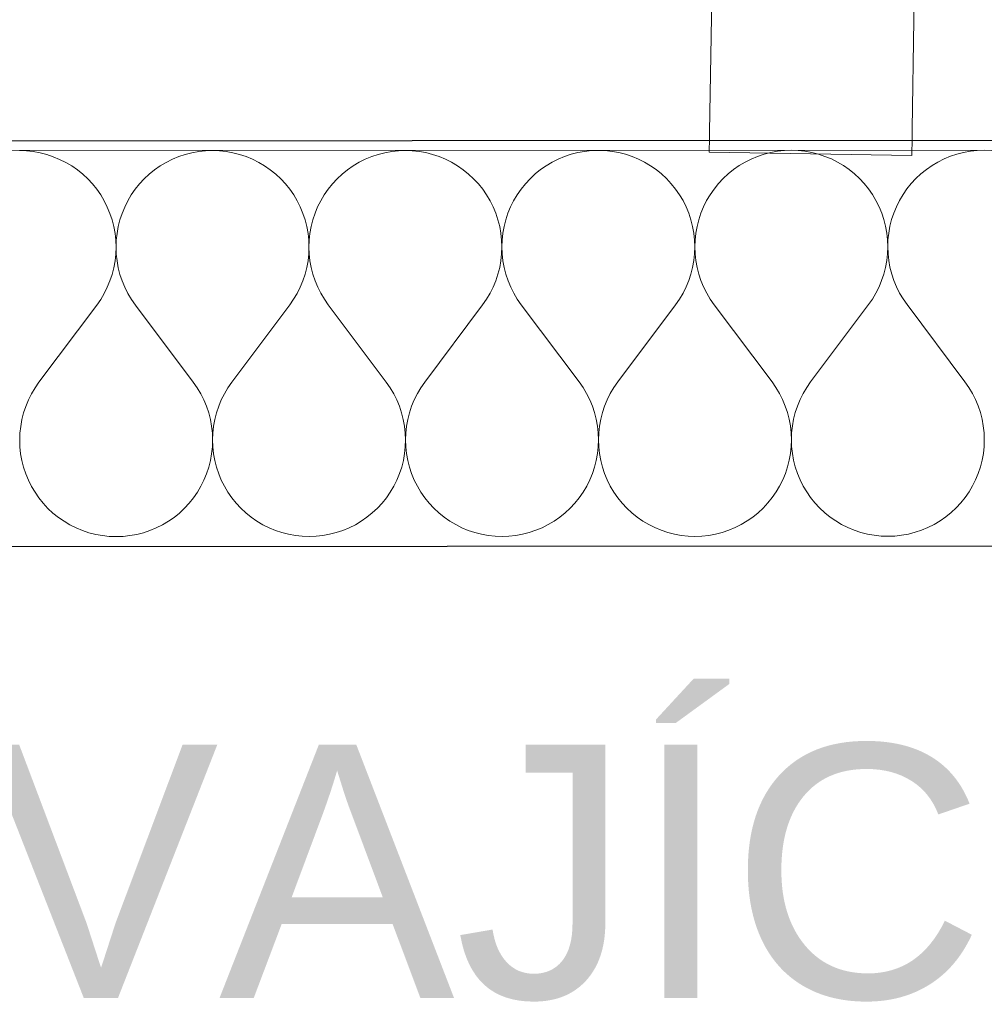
# Model space of a CAD drawing. Header units: millimetres. Extents: x -23738 to 4435, y -2716 to 20653.
# Tile 22 of 160: x -16724 to -16343, y 11 to 399. Entities that reach past the tile are written whole.
import ezdxf

# ---------------------------------------------------------------- set-up
doc = ezdxf.new("R2010")
doc.units = ezdxf.units.MM
doc.header["$MEASUREMENT"] = 0
doc.linetypes.add('Wipeout_Contour', pattern=[1000, 0, -1000])
for name, color, linetype in [('9._POHLED ZÁPADNÍ_2_2D prvky - obecné', 7, 'Continuous'), ('9._POHLED ZÁPADNÍ_2_Anotace - SP', 7, 'Continuous'), ('9._POHLED ZÁPADNÍ_2_Konstrukce - krov', 7, 'Continuous'), ('9._POHLED ZÁPADNÍ_2_Konstrukce - nosné', 7, 'Continuous'), ('9._POHLED ZÁPADNÍ_2_Nové_Konstrukce - nosné', 7, 'Continuous'), ('9._POHLED ZÁPADNÍ_2_Nové_Situace - terén', 7, 'Continuous'), ('9._POHLED ZÁPADNÍ_2_Nové_Výplně - Povrchové', 7, 'Continuous'), ('9._POHLED ZÁPADNÍ_2_Nové_Výplně – Řezové', 7, 'Continuous'), ('9._POHLED ZÁPADNÍ_2_Výplně - Povrchové', 7, 'Continuous'), ('9._POHLED ZÁPADNÍ_2_VÝTAH VAR 1', 7, 'Continuous')]:
    doc.layers.add(name, color=color, linetype=linetype)
doc.styles.add('GENEROVANÝ_STYL_1', font='txt')

# ---------------------------------------------------------------- blocks, each defined once
blk = doc.blocks.new('*X9', base_point=(-24533.14, -6254.22))
at = {"layer": '9._POHLED ZÁPADNÍ_2_Nové_Výplně – Řezové', "color": 21, "linetype": 'Continuous', "lineweight": 20, "true_color": 0xffaaaa}
for p, q in [((-16721.26, 347.63), (-16723.98, 347.72)), ((-16718.55, 347.34), (-16721.26, 347.63)), ((-16715.88, 346.85), (-16718.55, 347.34)), ((-16713.24, 346.18), (-16715.88, 346.85)), ((-16710.66, 345.32), (-16713.24, 346.18)), ((-16658.52, 346.21), (-16661.1, 345.35)), ((-16655.89, 346.88), (-16658.52, 346.21)), ((-16653.21, 347.37), (-16655.89, 346.88)), ((-16650.51, 347.66), (-16653.21, 347.37)), ((-16647.79, 347.76), (-16650.51, 347.66)), ((-16645.07, 347.66), (-16647.79, 347.76)), ((-16642.36, 347.37), (-16645.07, 347.66)), ((-16639.69, 346.89), (-16642.36, 347.37)), ((-16637.05, 346.22), (-16639.69, 346.89)), ((-16634.47, 345.36), (-16637.05, 346.22)), ((-16582.33, 346.24), (-16584.91, 345.38)), ((-16579.7, 346.92), (-16582.33, 346.24)), ((-16577.02, 347.4), (-16579.7, 346.92)), ((-16574.32, 347.7), (-16577.02, 347.4)), ((-16571.6, 347.79), (-16574.32, 347.7)), ((-16568.88, 347.7), (-16571.6, 347.79)), ((-16566.17, 347.41), (-16568.88, 347.7)), ((-16563.5, 346.93), (-16566.17, 347.41)), ((-16560.86, 346.25), (-16563.5, 346.93)), ((-16558.28, 345.4), (-16560.86, 346.25)), ((-16506.14, 346.28), (-16508.72, 345.42)), ((-16503.51, 346.96), (-16506.14, 346.28)), ((-16500.83, 347.44), (-16503.51, 346.96)), ((-16498.13, 347.73), (-16500.83, 347.44)), ((-16495.41, 347.83), (-16498.13, 347.73)), ((-16492.69, 347.73), (-16495.41, 347.83)), ((-16489.98, 347.45), (-16492.69, 347.73)), ((-16487.31, 346.96), (-16489.98, 347.45)), ((-16484.67, 346.29), (-16487.31, 346.96)), ((-16482.09, 345.43), (-16484.67, 346.29)), ((-16429.95, 346.32), (-16432.53, 345.46)), ((-16427.32, 346.99), (-16429.95, 346.32)), ((-16424.64, 347.48), (-16427.32, 346.99)), ((-16421.94, 347.77), (-16424.64, 347.48)), ((-16419.22, 347.87), (-16421.94, 347.77)), ((-16416.5, 347.77), (-16419.22, 347.87)), ((-16413.79, 347.48), (-16416.5, 347.77)), ((-16411.12, 347), (-16413.79, 347.48)), ((-16408.48, 346.33), (-16411.12, 347)), ((-16405.9, 345.47), (-16408.48, 346.33)), ((-16353.76, 346.35), (-16356.34, 345.49)), ((-16351.13, 347.03), (-16353.76, 346.35)), ((-16348.45, 347.51), (-16351.13, 347.03)), ((-16345.74, 347.81), (-16348.45, 347.51)), ((-16343.03, 347.9), (-16345.74, 347.81)), ((-16340.31, 347.81), (-16343.03, 347.9)), ((-16708.15, 344.28), (-16710.66, 345.32)), ((-16705.71, 343.07), (-16708.15, 344.28)), ((-16703.37, 341.68), (-16705.71, 343.07)), ((-16666.05, 343.09), (-16668.39, 341.7)), ((-16663.62, 344.3), (-16666.05, 343.09)), ((-16661.1, 345.35), (-16663.62, 344.3)), ((-16631.95, 344.32), (-16634.47, 345.36)), ((-16629.52, 343.1), (-16631.95, 344.32)), ((-16627.18, 341.72), (-16629.52, 343.1)), ((-16589.86, 343.12), (-16592.2, 341.73)), ((-16587.43, 344.34), (-16589.86, 343.12)), ((-16584.91, 345.38), (-16587.43, 344.34)), ((-16555.76, 344.36), (-16558.28, 345.4)), ((-16553.33, 343.14), (-16555.76, 344.36)), ((-16550.99, 341.75), (-16553.33, 343.14)), ((-16513.67, 343.16), (-16516.01, 341.77)), ((-16511.24, 344.38), (-16513.67, 343.16)), ((-16508.72, 345.42), (-16511.24, 344.38)), ((-16479.57, 344.39), (-16482.09, 345.43)), ((-16477.14, 343.18), (-16479.57, 344.39)), ((-16474.8, 341.79), (-16477.14, 343.18)), ((-16437.48, 343.19), (-16439.82, 341.81)), ((-16435.05, 344.41), (-16437.48, 343.19)), ((-16432.53, 345.46), (-16435.05, 344.41)), ((-16403.38, 344.43), (-16405.9, 345.47)), ((-16400.95, 343.21), (-16403.38, 344.43)), ((-16398.61, 341.82), (-16400.95, 343.21)), ((-16361.29, 343.23), (-16363.63, 341.84)), ((-16358.86, 344.45), (-16361.29, 343.23)), ((-16356.34, 345.49), (-16358.86, 344.45)), ((-16701.14, 340.13), (-16703.37, 341.68)), ((-16699.02, 338.42), (-16701.14, 340.13)), ((-16697.03, 336.57), (-16699.02, 338.42)), ((-16672.74, 338.43), (-16674.73, 336.58)), ((-16670.62, 340.14), (-16672.74, 338.43)), ((-16668.39, 341.7), (-16670.62, 340.14)), ((-16624.95, 340.16), (-16627.18, 341.72)), ((-16622.83, 338.46), (-16624.95, 340.16)), ((-16620.84, 336.6), (-16622.83, 338.46)), ((-16596.55, 338.47), (-16598.54, 336.61)), ((-16594.43, 340.18), (-16596.55, 338.47)), ((-16592.2, 341.73), (-16594.43, 340.18)), ((-16548.76, 340.2), (-16550.99, 341.75)), ((-16546.64, 338.49), (-16548.76, 340.2)), ((-16544.65, 336.64), (-16546.64, 338.49)), ((-16520.36, 338.51), (-16522.35, 336.65)), ((-16518.24, 340.22), (-16520.36, 338.51)), ((-16516.01, 341.77), (-16518.24, 340.22)), ((-16472.57, 340.24), (-16474.8, 341.79)), ((-16470.45, 338.53), (-16472.57, 340.24)), ((-16468.46, 336.68), (-16470.45, 338.53)), ((-16444.17, 338.54), (-16446.16, 336.69)), ((-16442.05, 340.25), (-16444.17, 338.54)), ((-16439.82, 341.81), (-16442.05, 340.25)), ((-16396.38, 340.27), (-16398.61, 341.82)), ((-16394.26, 338.57), (-16396.38, 340.27)), ((-16392.27, 336.71), (-16394.26, 338.57)), ((-16367.98, 338.58), (-16369.97, 336.72)), ((-16365.86, 340.29), (-16367.98, 338.58)), ((-16363.63, 341.84), (-16365.86, 340.29)), ((-16695.17, 334.58), (-16697.03, 336.57)), ((-16693.47, 332.46), (-16695.17, 334.58)), ((-16676.58, 334.59), (-16678.29, 332.47)), ((-16674.73, 336.58), (-16676.58, 334.59)), ((-16618.98, 334.61), (-16620.84, 336.6)), ((-16617.28, 332.49), (-16618.98, 334.61)), ((-16600.39, 334.62), (-16602.1, 332.5)), ((-16598.54, 336.61), (-16600.39, 334.62)), ((-16542.79, 334.65), (-16544.65, 336.64)), ((-16541.08, 332.53), (-16542.79, 334.65)), ((-16524.2, 334.66), (-16525.91, 332.54)), ((-16522.35, 336.65), (-16524.2, 334.66)), ((-16466.6, 334.69), (-16468.46, 336.68)), ((-16464.89, 332.57), (-16466.6, 334.69)), ((-16448.01, 334.7), (-16449.71, 332.58)), ((-16446.16, 336.69), (-16448.01, 334.7)), ((-16390.41, 334.72), (-16392.27, 336.71)), ((-16388.7, 332.6), (-16390.41, 334.72)), ((-16371.82, 334.73), (-16373.52, 332.61)), ((-16369.97, 336.72), (-16371.82, 334.73)), ((-16691.91, 330.22), (-16693.47, 332.46)), ((-16678.29, 332.47), (-16679.84, 330.23)), ((-16615.72, 330.26), (-16617.28, 332.49)), ((-16602.1, 332.5), (-16603.65, 330.27)), ((-16539.53, 330.3), (-16541.08, 332.53)), ((-16525.91, 332.54), (-16527.45, 330.3)), ((-16463.34, 330.33), (-16464.89, 332.57)), ((-16449.71, 332.58), (-16451.26, 330.34)), ((-16387.15, 330.37), (-16388.7, 332.6)), ((-16373.52, 332.61), (-16375.07, 330.38)), ((-16690.53, 327.88), (-16691.91, 330.22)), ((-16689.31, 325.45), (-16690.53, 327.88)), ((-16681.22, 327.89), (-16682.44, 325.45)), ((-16679.84, 330.23), (-16681.22, 327.89)), ((-16614.34, 327.92), (-16615.72, 330.26)), ((-16613.12, 325.49), (-16614.34, 327.92)), ((-16605.03, 327.93), (-16606.25, 325.49)), ((-16603.65, 330.27), (-16605.03, 327.93)), ((-16538.14, 327.96), (-16539.53, 330.3)), ((-16536.93, 325.52), (-16538.14, 327.96)), ((-16528.84, 327.96), (-16530.06, 325.53)), ((-16527.45, 330.3), (-16528.84, 327.96)), ((-16461.95, 327.99), (-16463.34, 330.33)), ((-16460.74, 325.56), (-16461.95, 327.99)), ((-16452.65, 328), (-16453.87, 325.56)), ((-16451.26, 330.34), (-16452.65, 328)), ((-16385.76, 328.03), (-16387.15, 330.37)), ((-16384.55, 325.6), (-16385.76, 328.03)), ((-16376.46, 328.03), (-16377.68, 325.6)), ((-16375.07, 330.38), (-16376.46, 328.03)), ((-16688.27, 322.94), (-16689.31, 325.45)), ((-16687.41, 320.36), (-16688.27, 322.94)), ((-16683.48, 322.94), (-16684.33, 320.36)), ((-16682.44, 325.45), (-16683.48, 322.94)), ((-16612.08, 322.97), (-16613.12, 325.49)), ((-16611.22, 320.39), (-16612.08, 322.97)), ((-16607.29, 322.98), (-16608.14, 320.39)), ((-16606.25, 325.49), (-16607.29, 322.98)), ((-16535.89, 323.01), (-16536.93, 325.52)), ((-16535.03, 320.43), (-16535.89, 323.01)), ((-16531.09, 323.01), (-16531.95, 320.43)), ((-16530.06, 325.53), (-16531.09, 323.01)), ((-16459.7, 323.05), (-16460.74, 325.56)), ((-16458.84, 320.47), (-16459.7, 323.05)), ((-16454.9, 323.05), (-16455.76, 320.47)), ((-16453.87, 325.56), (-16454.9, 323.05)), ((-16383.5, 323.08), (-16384.55, 325.6)), ((-16382.65, 320.5), (-16383.5, 323.08)), ((-16378.71, 323.09), (-16379.57, 320.5)), ((-16377.68, 325.6), (-16378.71, 323.09)), ((-16686.73, 317.72), (-16687.41, 320.36)), ((-16684.33, 320.36), (-16685, 317.72)), ((-16610.54, 317.76), (-16611.22, 320.39)), ((-16608.14, 320.39), (-16608.81, 317.76)), ((-16534.35, 317.79), (-16535.03, 320.43)), ((-16531.95, 320.43), (-16532.62, 317.79)), ((-16458.16, 317.83), (-16458.84, 320.47)), ((-16455.76, 320.47), (-16456.43, 317.83)), ((-16381.97, 317.87), (-16382.65, 320.5)), ((-16379.57, 320.5), (-16380.24, 317.87)), ((-16686.25, 315.04), (-16686.73, 317.72)), ((-16685.96, 312.34), (-16686.25, 315.04)), ((-16685.48, 315.04), (-16685.77, 312.34)), ((-16685, 317.72), (-16685.48, 315.04)), ((-16610.06, 315.08), (-16610.54, 317.76)), ((-16609.77, 312.37), (-16610.06, 315.08)), ((-16609.29, 315.08), (-16609.58, 312.37)), ((-16608.81, 317.76), (-16609.29, 315.08)), ((-16533.87, 315.12), (-16534.35, 317.79)), ((-16533.58, 312.41), (-16533.87, 315.12)), ((-16533.1, 315.12), (-16533.39, 312.41)), ((-16532.62, 317.79), (-16533.1, 315.12)), ((-16457.68, 315.15), (-16458.16, 317.83)), ((-16457.39, 312.45), (-16457.68, 315.15)), ((-16456.91, 315.15), (-16457.2, 312.45)), ((-16456.43, 317.83), (-16456.91, 315.15)), ((-16381.49, 315.19), (-16381.97, 317.87)), ((-16381.2, 312.48), (-16381.49, 315.19)), ((-16380.72, 315.19), (-16381.01, 312.48)), ((-16380.24, 317.87), (-16380.72, 315.19)), ((-16685.86, 309.62), (-16685.96, 312.34)), ((-16685.77, 312.34), (-16685.86, 309.62)), ((-16609.67, 309.66), (-16609.77, 312.37)), ((-16609.58, 312.37), (-16609.67, 309.66)), ((-16533.48, 309.69), (-16533.58, 312.41)), ((-16533.39, 312.41), (-16533.48, 309.69)), ((-16457.29, 309.73), (-16457.39, 312.45)), ((-16457.2, 312.45), (-16457.29, 309.73)), ((-16381.1, 309.77), (-16381.2, 312.48)), ((-16381.01, 312.48), (-16381.1, 309.77)), ((-16685.96, 306.9), (-16685.86, 309.62)), ((-16685.86, 309.62), (-16685.76, 306.9)), ((-16609.77, 306.94), (-16609.67, 309.66)), ((-16609.67, 309.66), (-16609.57, 306.94)), ((-16533.58, 306.97), (-16533.48, 309.69)), ((-16533.48, 309.69), (-16533.38, 306.97)), ((-16457.39, 307.01), (-16457.29, 309.73)), ((-16457.29, 309.73), (-16457.19, 307.01)), ((-16381.2, 307.05), (-16381.1, 309.77)), ((-16381.1, 309.77), (-16381, 307.05)), ((-16686.74, 301.52), (-16686.25, 304.2)), ((-16686.25, 304.2), (-16685.96, 306.9)), ((-16685.76, 306.9), (-16685.47, 304.2)), ((-16685.47, 304.2), (-16684.98, 301.52)), ((-16610.55, 301.56), (-16610.06, 304.23)), ((-16610.06, 304.23), (-16609.77, 306.94)), ((-16609.57, 306.94), (-16609.28, 304.23)), ((-16609.28, 304.23), (-16608.79, 301.56)), ((-16534.36, 301.59), (-16533.87, 304.27)), ((-16533.87, 304.27), (-16533.58, 306.97)), ((-16533.38, 306.97), (-16533.09, 304.27)), ((-16533.09, 304.27), (-16532.6, 301.59)), ((-16458.17, 301.63), (-16457.68, 304.31)), ((-16457.68, 304.31), (-16457.39, 307.01)), ((-16457.19, 307.01), (-16456.9, 304.31)), ((-16456.9, 304.31), (-16456.41, 301.63)), ((-16381.98, 301.66), (-16381.49, 304.34)), ((-16381.49, 304.34), (-16381.2, 307.05)), ((-16381, 307.05), (-16380.71, 304.34)), ((-16380.71, 304.34), (-16380.22, 301.67)), ((-16687.41, 298.88), (-16686.74, 301.52)), ((-16684.98, 301.52), (-16684.31, 298.88)), ((-16611.22, 298.92), (-16610.55, 301.56)), ((-16608.79, 301.56), (-16608.12, 298.92)), ((-16535.03, 298.96), (-16534.36, 301.59)), ((-16532.6, 301.59), (-16531.93, 298.96)), ((-16458.84, 298.99), (-16458.17, 301.63)), ((-16456.41, 301.63), (-16455.74, 298.99)), ((-16382.65, 299.03), (-16381.98, 301.66)), ((-16380.22, 301.67), (-16379.55, 299.03)), ((-16689.31, 293.79), (-16688.27, 296.3)), ((-16688.27, 296.3), (-16687.41, 298.88)), ((-16684.31, 298.88), (-16683.45, 296.3)), ((-16683.45, 296.3), (-16682.4, 293.79)), ((-16613.12, 293.83), (-16612.08, 296.34)), ((-16612.08, 296.34), (-16611.22, 298.92)), ((-16608.12, 298.92), (-16607.26, 296.34)), ((-16607.26, 296.34), (-16606.21, 293.83)), ((-16536.93, 293.86), (-16535.89, 296.37)), ((-16535.89, 296.37), (-16535.03, 298.96)), ((-16531.93, 298.96), (-16531.07, 296.38)), ((-16531.07, 296.38), (-16530.02, 293.87)), ((-16460.74, 293.9), (-16459.7, 296.41)), ((-16459.7, 296.41), (-16458.84, 298.99)), ((-16455.74, 298.99), (-16454.87, 296.41)), ((-16454.87, 296.41), (-16453.83, 293.9)), ((-16384.55, 293.93), (-16383.51, 296.45)), ((-16383.51, 296.45), (-16382.65, 299.03)), ((-16379.55, 299.03), (-16378.68, 296.45)), ((-16378.68, 296.45), (-16377.64, 293.94)), ((-16690.53, 291.36), (-16689.31, 293.79)), ((-16682.4, 293.79), (-16681.18, 291.36)), ((-16614.34, 291.39), (-16613.12, 293.83)), ((-16606.21, 293.83), (-16604.99, 291.4)), ((-16538.15, 291.43), (-16536.93, 293.86)), ((-16530.02, 293.87), (-16528.8, 291.43)), ((-16461.96, 291.47), (-16460.74, 293.9)), ((-16453.83, 293.9), (-16452.61, 291.47)), ((-16385.77, 291.5), (-16384.55, 293.93)), ((-16377.64, 293.94), (-16376.42, 291.51)), ((-16693.47, 286.78), (-16691.92, 289.02)), ((-16691.92, 289.02), (-16690.53, 291.36)), ((-16681.18, 291.36), (-16679.79, 289.02)), ((-16679.79, 289.02), (-16678.23, 286.79)), ((-16617.28, 286.82), (-16615.73, 289.05)), ((-16615.73, 289.05), (-16614.34, 291.39)), ((-16604.99, 291.4), (-16603.6, 289.06)), ((-16603.6, 289.06), (-16602.04, 286.83)), ((-16541.09, 286.86), (-16539.54, 289.09)), ((-16539.54, 289.09), (-16538.15, 291.43)), ((-16528.8, 291.43), (-16527.41, 289.1)), ((-16527.41, 289.1), (-16525.85, 286.86)), ((-16464.9, 286.89), (-16463.35, 289.13)), ((-16463.35, 289.13), (-16461.96, 291.47)), ((-16452.61, 291.47), (-16451.22, 289.13)), ((-16451.22, 289.13), (-16449.66, 286.9)), ((-16388.71, 286.93), (-16387.16, 289.16)), ((-16387.16, 289.16), (-16385.77, 291.5)), ((-16376.42, 291.51), (-16375.03, 289.17)), ((-16375.03, 289.17), (-16373.47, 286.94)), ((-16693.47, 286.78), (-16716.32, 256.3)), ((-16678.23, 286.79), (-16655.36, 256.33)), ((-16617.28, 286.82), (-16640.12, 256.33)), ((-16602.04, 286.83), (-16579.17, 256.36)), ((-16541.09, 286.86), (-16563.93, 256.37)), ((-16525.85, 286.86), (-16502.98, 256.4)), ((-16464.9, 286.89), (-16487.74, 256.41)), ((-16449.66, 286.9), (-16426.79, 256.43)), ((-16388.71, 286.93), (-16411.55, 256.44)), ((-16373.47, 286.94), (-16350.6, 256.47)), ((-16717.87, 254.06), (-16719.26, 251.72)), ((-16716.32, 256.3), (-16717.87, 254.06)), ((-16653.81, 254.09), (-16655.36, 256.33)), ((-16652.42, 251.75), (-16653.81, 254.09)), ((-16641.68, 254.1), (-16643.07, 251.76)), ((-16640.12, 256.33), (-16641.68, 254.1)), ((-16577.62, 254.13), (-16579.17, 256.36)), ((-16576.23, 251.79), (-16577.62, 254.13)), ((-16565.49, 254.14), (-16566.88, 251.8)), ((-16563.93, 256.37), (-16565.49, 254.14)), ((-16501.43, 254.17), (-16502.98, 256.4)), ((-16500.04, 251.83), (-16501.43, 254.17)), ((-16489.3, 254.17), (-16490.69, 251.83)), ((-16487.74, 256.41), (-16489.3, 254.17)), ((-16425.24, 254.2), (-16426.79, 256.43)), ((-16423.85, 251.86), (-16425.24, 254.2)), ((-16413.11, 254.21), (-16414.5, 251.87)), ((-16411.55, 256.44), (-16413.11, 254.21)), ((-16349.05, 254.24), (-16350.6, 256.47)), ((-16347.66, 251.9), (-16349.05, 254.24)), ((-16720.48, 249.29), (-16721.52, 246.78)), ((-16719.26, 251.72), (-16720.48, 249.29)), ((-16651.2, 249.32), (-16652.42, 251.75)), ((-16650.15, 246.81), (-16651.2, 249.32)), ((-16644.29, 249.33), (-16645.33, 246.81)), ((-16643.07, 251.76), (-16644.29, 249.33)), ((-16575.01, 249.36), (-16576.23, 251.79)), ((-16573.96, 246.85), (-16575.01, 249.36)), ((-16568.09, 249.36), (-16569.14, 246.85)), ((-16566.88, 251.8), (-16568.09, 249.36)), ((-16498.82, 249.4), (-16500.04, 251.83)), ((-16497.77, 246.88), (-16498.82, 249.4)), ((-16491.9, 249.4), (-16492.95, 246.89)), ((-16490.69, 251.83), (-16491.9, 249.4)), ((-16422.62, 249.43), (-16423.85, 251.86)), ((-16421.58, 246.92), (-16422.62, 249.43)), ((-16415.71, 249.44), (-16416.76, 246.92)), ((-16414.5, 251.87), (-16415.71, 249.44)), ((-16346.43, 249.47), (-16347.66, 251.9)), ((-16345.39, 246.96), (-16346.43, 249.47)), ((-16721.52, 246.78), (-16722.38, 244.2)), ((-16649.29, 244.23), (-16650.15, 246.81)), ((-16645.33, 246.81), (-16646.19, 244.23)), ((-16573.1, 244.27), (-16573.96, 246.85)), ((-16569.14, 246.85), (-16570, 244.27)), ((-16496.91, 244.3), (-16497.77, 246.88)), ((-16492.95, 246.89), (-16493.81, 244.31)), ((-16420.72, 244.34), (-16421.58, 246.92)), ((-16416.76, 246.92), (-16417.62, 244.34)), ((-16344.53, 244.38), (-16345.39, 246.96)), ((-16723.05, 241.56), (-16723.53, 238.88)), ((-16722.38, 244.2), (-16723.05, 241.56)), ((-16648.61, 241.6), (-16649.29, 244.23)), ((-16648.13, 238.92), (-16648.61, 241.6)), ((-16646.86, 241.6), (-16647.34, 238.92)), ((-16646.19, 244.23), (-16646.86, 241.6)), ((-16572.42, 241.63), (-16573.1, 244.27)), ((-16571.94, 238.96), (-16572.42, 241.63)), ((-16570.67, 241.63), (-16571.15, 238.96)), ((-16570, 244.27), (-16570.67, 241.63)), ((-16496.23, 241.67), (-16496.91, 244.3)), ((-16495.75, 238.99), (-16496.23, 241.67)), ((-16494.48, 241.67), (-16494.96, 238.99)), ((-16493.81, 244.31), (-16494.48, 241.67)), ((-16420.04, 241.71), (-16420.72, 244.34)), ((-16419.56, 239.03), (-16420.04, 241.71)), ((-16418.29, 241.71), (-16418.77, 239.03)), ((-16417.62, 244.34), (-16418.29, 241.71)), ((-16343.85, 241.74), (-16344.53, 244.38)), ((-16343.37, 239.07), (-16343.85, 241.74)), ((-16723.53, 238.88), (-16723.83, 236.18)), ((-16647.83, 236.21), (-16648.13, 238.92)), ((-16647.34, 238.92), (-16647.64, 236.21)), ((-16571.64, 236.25), (-16571.94, 238.96)), ((-16571.15, 238.96), (-16571.45, 236.25)), ((-16495.45, 236.29), (-16495.75, 238.99)), ((-16494.96, 238.99), (-16495.25, 236.29)), ((-16419.26, 236.32), (-16419.56, 239.03)), ((-16418.77, 239.03), (-16419.06, 236.32)), ((-16343.07, 236.36), (-16343.37, 239.07)), ((-16723.83, 236.18), (-16723.92, 233.46)), ((-16723.92, 233.46), (-16723.83, 230.74)), ((-16647.73, 233.5), (-16647.83, 236.21)), ((-16647.83, 230.78), (-16647.73, 233.5)), ((-16647.64, 236.21), (-16647.73, 233.5)), ((-16647.73, 233.5), (-16647.64, 230.78)), ((-16571.54, 233.53), (-16571.64, 236.25)), ((-16571.64, 230.81), (-16571.54, 233.53)), ((-16571.45, 236.25), (-16571.54, 233.53)), ((-16571.54, 233.53), (-16571.45, 230.81)), ((-16495.35, 233.57), (-16495.45, 236.29)), ((-16495.45, 230.85), (-16495.35, 233.57)), ((-16495.25, 236.29), (-16495.35, 233.57)), ((-16495.35, 233.57), (-16495.26, 230.85)), ((-16419.16, 233.61), (-16419.26, 236.32)), ((-16419.26, 230.89), (-16419.16, 233.61)), ((-16419.06, 236.32), (-16419.16, 233.61)), ((-16419.16, 233.61), (-16419.06, 230.89)), ((-16342.97, 233.64), (-16343.07, 236.36)), ((-16343.07, 230.92), (-16342.97, 233.64)), ((-16723.83, 230.74), (-16723.54, 228.04)), ((-16648.12, 228.07), (-16647.83, 230.78)), ((-16647.64, 230.78), (-16647.35, 228.07)), ((-16571.92, 228.11), (-16571.64, 230.81)), ((-16571.45, 230.81), (-16571.16, 228.11)), ((-16495.73, 228.15), (-16495.45, 230.85)), ((-16495.26, 230.85), (-16494.96, 228.15)), ((-16419.54, 228.18), (-16419.26, 230.89)), ((-16419.06, 230.89), (-16418.77, 228.18)), ((-16343.35, 228.22), (-16343.07, 230.92)), ((-16723.54, 228.04), (-16723.05, 225.36)), ((-16648.6, 225.39), (-16648.12, 228.07)), ((-16647.35, 228.07), (-16646.86, 225.4)), ((-16572.4, 225.43), (-16571.92, 228.11)), ((-16571.16, 228.11), (-16570.67, 225.43)), ((-16496.88, 222.83), (-16496.21, 225.47)), ((-16496.21, 225.47), (-16495.73, 228.15)), ((-16494.96, 228.15), (-16494.48, 225.47)), ((-16494.48, 225.47), (-16493.81, 222.83)), ((-16420.69, 222.87), (-16420.02, 225.5)), ((-16420.02, 225.5), (-16419.54, 228.18)), ((-16418.77, 228.18), (-16418.29, 225.5)), ((-16418.29, 225.5), (-16417.62, 222.87)), ((-16344.5, 222.9), (-16343.83, 225.54)), ((-16343.83, 225.54), (-16343.35, 228.22)), ((-16723.05, 225.36), (-16722.38, 222.72)), ((-16722.38, 222.72), (-16721.52, 220.14)), ((-16650.12, 220.18), (-16649.27, 222.76)), ((-16649.27, 222.76), (-16648.6, 225.39)), ((-16646.86, 225.4), (-16646.19, 222.76)), ((-16646.19, 222.76), (-16645.33, 220.18)), ((-16573.93, 220.21), (-16573.07, 222.79)), ((-16573.07, 222.79), (-16572.4, 225.43)), ((-16570.67, 225.43), (-16570, 222.8)), ((-16570, 222.8), (-16569.14, 220.21)), ((-16497.74, 220.25), (-16496.88, 222.83)), ((-16493.81, 222.83), (-16492.95, 220.25)), ((-16421.55, 220.29), (-16420.69, 222.87)), ((-16417.62, 222.87), (-16416.76, 220.29)), ((-16345.36, 220.32), (-16344.5, 222.9)), ((-16721.52, 220.14), (-16720.48, 217.63)), ((-16651.16, 217.66), (-16650.12, 220.18)), ((-16645.33, 220.18), (-16644.29, 217.66)), ((-16576.19, 215.26), (-16574.97, 217.7)), ((-16574.97, 217.7), (-16573.93, 220.21)), ((-16569.14, 220.21), (-16568.1, 217.7)), ((-16568.1, 217.7), (-16566.88, 215.27)), ((-16500, 215.3), (-16498.78, 217.73)), ((-16498.78, 217.73), (-16497.74, 220.25)), ((-16492.95, 220.25), (-16491.91, 217.74)), ((-16491.91, 217.74), (-16490.69, 215.3)), ((-16423.8, 215.34), (-16422.59, 217.77)), ((-16422.59, 217.77), (-16421.55, 220.29)), ((-16416.76, 220.29), (-16415.72, 217.77)), ((-16415.72, 217.77), (-16414.5, 215.34)), ((-16347.61, 215.37), (-16346.4, 217.81)), ((-16346.4, 217.81), (-16345.36, 220.32)), ((-16720.48, 217.63), (-16719.26, 215.19)), ((-16719.26, 215.19), (-16717.87, 212.86)), ((-16653.76, 212.89), (-16652.38, 215.23)), ((-16652.38, 215.23), (-16651.16, 217.66)), ((-16644.29, 217.66), (-16643.07, 215.23)), ((-16643.07, 215.23), (-16641.68, 212.89)), ((-16577.57, 212.92), (-16576.19, 215.26)), ((-16566.88, 215.27), (-16565.49, 212.93)), ((-16501.38, 212.96), (-16500, 215.3)), ((-16490.69, 215.3), (-16489.3, 212.97)), ((-16425.19, 213), (-16423.8, 215.34)), ((-16414.5, 215.34), (-16413.11, 213)), ((-16349, 213.03), (-16347.61, 215.37)), ((-16717.87, 212.86), (-16716.32, 210.62)), ((-16716.32, 210.62), (-16714.62, 208.5)), ((-16657.02, 208.53), (-16655.31, 210.65)), ((-16655.31, 210.65), (-16653.76, 212.89)), ((-16641.68, 212.89), (-16640.13, 210.66)), ((-16640.13, 210.66), (-16638.43, 208.54)), ((-16580.83, 208.57), (-16579.12, 210.69)), ((-16579.12, 210.69), (-16577.57, 212.92)), ((-16565.49, 212.93), (-16563.94, 210.69)), ((-16563.94, 210.69), (-16562.23, 208.58)), ((-16504.64, 208.6), (-16502.93, 210.72)), ((-16502.93, 210.72), (-16501.38, 212.96)), ((-16489.3, 212.97), (-16487.75, 210.73)), ((-16487.75, 210.73), (-16486.04, 208.61)), ((-16428.45, 208.64), (-16426.74, 210.76)), ((-16426.74, 210.76), (-16425.19, 213)), ((-16413.11, 213), (-16411.56, 210.77)), ((-16411.56, 210.77), (-16409.85, 208.65)), ((-16352.26, 208.68), (-16350.55, 210.8)), ((-16350.55, 210.8), (-16349, 213.03)), ((-16714.62, 208.5), (-16712.76, 206.51)), ((-16712.76, 206.51), (-16710.77, 204.66)), ((-16660.86, 204.68), (-16658.87, 206.54)), ((-16658.87, 206.54), (-16657.02, 208.53)), ((-16638.43, 208.54), (-16636.57, 206.55)), ((-16636.57, 206.55), (-16634.58, 204.69)), ((-16584.67, 204.72), (-16582.68, 206.57)), ((-16582.68, 206.57), (-16580.83, 208.57)), ((-16562.23, 208.58), (-16560.38, 206.58)), ((-16560.38, 206.58), (-16558.39, 204.73)), ((-16508.48, 204.76), (-16506.49, 206.61)), ((-16506.49, 206.61), (-16504.64, 208.6)), ((-16486.04, 208.61), (-16484.19, 206.62)), ((-16484.19, 206.62), (-16482.2, 204.77)), ((-16432.29, 204.79), (-16430.3, 206.65)), ((-16430.3, 206.65), (-16428.45, 208.64)), ((-16409.85, 208.65), (-16408, 206.66)), ((-16408, 206.66), (-16406.01, 204.8)), ((-16356.1, 204.83), (-16354.11, 206.68)), ((-16354.11, 206.68), (-16352.26, 208.68)), ((-16710.77, 204.66), (-16708.65, 202.95)), ((-16708.65, 202.95), (-16706.42, 201.4)), ((-16665.21, 201.42), (-16662.98, 202.97)), ((-16662.98, 202.97), (-16660.86, 204.68)), ((-16634.58, 204.69), (-16632.46, 202.99)), ((-16632.46, 202.99), (-16630.23, 201.44)), ((-16589.02, 201.46), (-16586.79, 203.01)), ((-16586.79, 203.01), (-16584.67, 204.72)), ((-16558.39, 204.73), (-16556.27, 203.02)), ((-16556.27, 203.02), (-16554.04, 201.47)), ((-16512.83, 201.49), (-16510.6, 203.05)), ((-16510.6, 203.05), (-16508.48, 204.76)), ((-16482.2, 204.77), (-16480.08, 203.06)), ((-16480.08, 203.06), (-16477.84, 201.51)), ((-16436.64, 201.53), (-16434.4, 203.08)), ((-16434.4, 203.08), (-16432.29, 204.79)), ((-16406.01, 204.8), (-16403.89, 203.1)), ((-16403.89, 203.1), (-16401.65, 201.55)), ((-16360.45, 201.57), (-16358.21, 203.12)), ((-16358.21, 203.12), (-16356.1, 204.83)), ((-16706.42, 201.4), (-16704.08, 200.01)), ((-16704.08, 200.01), (-16701.64, 198.8)), ((-16701.64, 198.8), (-16699.13, 197.76)), ((-16672.49, 197.77), (-16669.98, 198.81)), ((-16669.98, 198.81), (-16667.55, 200.03)), ((-16667.55, 200.03), (-16665.21, 201.42)), ((-16630.23, 201.44), (-16627.89, 200.05)), ((-16627.89, 200.05), (-16625.45, 198.83)), ((-16625.45, 198.83), (-16622.94, 197.79)), ((-16596.3, 197.81), (-16593.79, 198.85)), ((-16593.79, 198.85), (-16591.36, 200.07)), ((-16591.36, 200.07), (-16589.02, 201.46)), ((-16554.04, 201.47), (-16551.7, 200.09)), ((-16551.7, 200.09), (-16549.26, 198.87)), ((-16549.26, 198.87), (-16546.75, 197.83)), ((-16520.11, 197.84), (-16517.6, 198.88)), ((-16517.6, 198.88), (-16515.17, 200.1)), ((-16515.17, 200.1), (-16512.83, 201.49)), ((-16477.84, 201.51), (-16475.5, 200.12)), ((-16475.5, 200.12), (-16473.07, 198.91)), ((-16473.07, 198.91), (-16470.56, 197.87)), ((-16443.92, 197.88), (-16441.41, 198.92)), ((-16441.41, 198.92), (-16438.98, 200.14)), ((-16438.98, 200.14), (-16436.64, 201.53)), ((-16401.65, 201.55), (-16399.31, 200.16)), ((-16399.31, 200.16), (-16396.88, 198.94)), ((-16396.88, 198.94), (-16394.37, 197.9)), ((-16367.73, 197.91), (-16365.22, 198.96)), ((-16365.22, 198.96), (-16362.79, 200.18)), ((-16362.79, 200.18), (-16360.45, 201.57)), ((-16699.13, 197.76), (-16696.55, 196.9)), ((-16696.55, 196.9), (-16693.91, 196.23)), ((-16693.91, 196.23), (-16691.23, 195.74)), ((-16691.23, 195.74), (-16688.53, 195.45)), ((-16688.53, 195.45), (-16685.81, 195.36)), ((-16685.81, 195.36), (-16683.09, 195.46)), ((-16683.09, 195.46), (-16680.39, 195.75)), ((-16680.39, 195.75), (-16677.71, 196.23)), ((-16677.71, 196.23), (-16675.07, 196.91)), ((-16675.07, 196.91), (-16672.49, 197.77)), ((-16622.94, 197.79), (-16620.36, 196.93)), ((-16620.36, 196.93), (-16617.72, 196.26)), ((-16617.72, 196.26), (-16615.04, 195.78)), ((-16615.04, 195.78), (-16612.34, 195.49)), ((-16612.34, 195.49), (-16609.62, 195.39)), ((-16609.62, 195.39), (-16606.9, 195.49)), ((-16606.9, 195.49), (-16604.2, 195.79)), ((-16604.2, 195.79), (-16601.52, 196.27)), ((-16601.52, 196.27), (-16598.88, 196.94)), ((-16598.88, 196.94), (-16596.3, 197.81)), ((-16546.75, 197.83), (-16544.17, 196.97)), ((-16544.17, 196.97), (-16541.53, 196.3)), ((-16541.53, 196.3), (-16538.85, 195.82)), ((-16538.85, 195.82), (-16536.15, 195.53)), ((-16536.15, 195.53), (-16533.43, 195.43)), ((-16533.43, 195.43), (-16530.71, 195.53)), ((-16530.71, 195.53), (-16528.01, 195.82)), ((-16528.01, 195.82), (-16525.33, 196.31)), ((-16525.33, 196.31), (-16522.69, 196.98)), ((-16522.69, 196.98), (-16520.11, 197.84)), ((-16470.56, 197.87), (-16467.98, 197.01)), ((-16467.98, 197.01), (-16465.34, 196.34)), ((-16465.34, 196.34), (-16462.66, 195.85)), ((-16462.66, 195.85), (-16459.96, 195.56)), ((-16459.96, 195.56), (-16457.24, 195.47)), ((-16457.24, 195.47), (-16454.52, 195.57)), ((-16454.52, 195.57), (-16451.82, 195.86)), ((-16451.82, 195.86), (-16449.14, 196.34)), ((-16449.14, 196.34), (-16446.5, 197.02)), ((-16446.5, 197.02), (-16443.92, 197.88)), ((-16394.37, 197.9), (-16391.79, 197.04)), ((-16391.79, 197.04), (-16389.15, 196.37)), ((-16389.15, 196.37), (-16386.47, 195.89)), ((-16386.47, 195.89), (-16383.77, 195.6)), ((-16383.77, 195.6), (-16381.05, 195.5)), ((-16381.05, 195.5), (-16378.33, 195.6)), ((-16378.33, 195.6), (-16375.62, 195.9)), ((-16375.62, 195.9), (-16372.95, 196.38)), ((-16372.95, 196.38), (-16370.31, 197.05)), ((-16370.31, 197.05), (-16367.73, 197.91))]:
    blk.add_line(p, q, dxfattribs=at)

msp = doc.modelspace()

# ---------------------------------------------------------------- hatches: boundary and pattern name
at = {"layer": '9._POHLED ZÁPADNÍ_2_Nové_Situace - terén', "linetype": 'Continuous', "lineweight": 0, "true_color": 0xfed4d4}
msp.add_hatch(color=254, dxfattribs=at).paths.add_polyline_path([(-20142.43, 2682.34), (-20183.55, 346.74), (-15902.04, 348.04), (-16017.44, 349.73), (-16015.08, 511.79), (-16234.47, 512.68), (-16235.75, 429.96), (-16395.73, 432.45), (-16394.48, 513.33), (-20103.77, 528.31), (-20103.2, 668.3), (-20031.2, 668.01), (-19999.86, 2682.35)])
msp.add_hatch(color=254, dxfattribs=at).paths.add_polyline_path([(-20142.43, 2682.34), (-20183.55, 346.74), (-15902.04, 348.04), (-16017.44, 349.73), (-16015.08, 511.79), (-16234.47, 512.68), (-16235.75, 429.96), (-16395.73, 432.45), (-16394.48, 513.33), (-20103.77, 528.31), (-20103.2, 668.3), (-20031.2, 668.01), (-19999.86, 2682.35)])

# ---------------------------------------------------------------- linework, layer by layer
at = {"layer": '9._POHLED ZÁPADNÍ_2_Nové_Situace - terén', "color": 1, "linetype": 'Continuous', "lineweight": 25, "flags": 128}
msp.add_lwpolyline([(-20142.43, 2682.34), (-20183.55, 346.74), (-15902.04, 348.04), (-16017.44, 349.73), (-16015.08, 511.79), (-16234.47, 512.68), (-16235.75, 429.96), (-16395.73, 432.45), (-16394.48, 513.33), (-20103.77, 528.31), (-20103.2, 668.3), (-20031.2, 668.01), (-19999.86, 2682.35)], close=True, dxfattribs=at)
msp.add_lwpolyline([(-20142.43, 2682.34), (-20183.55, 346.74), (-15902.04, 348.04), (-16017.44, 349.73), (-16015.08, 511.79), (-16234.47, 512.68), (-16235.75, 429.96), (-16395.73, 432.45), (-16394.48, 513.33), (-20103.77, 528.31), (-20103.2, 668.3), (-20031.2, 668.01), (-19999.86, 2682.35)], close=True, dxfattribs=at)

# ---------------------------------------------------------------- texts
at = {"layer": '9._POHLED ZÁPADNÍ_2_Anotace - SP', "color": 1, "linetype": 'Continuous', "lineweight": 25, "insert": (-17786.23, 62.5), "char_height": 100, "attachment_point": 5, "style": 'GENEROVANÝ_STYL_1'}
msp.add_mtext('\\A1;{\\pqc;\\fArial|b0|i0|c238|p38;NAPOJENÍ NOVÉ POZEDNICE NA STÁVAJÍCÍ}', dxfattribs=at)

# ---------------------------------------------------------------- next in the draw order: wipeouts: each hides what was drawn before it
at = {"color": 254, "linetype": 'Wipeout_Contour', "lineweight": 0, "ltscale": 72995.383912}
msp.add_wipeout([(-20484.72, 189.72), (-16009.88, 191.87), (-16009.96, 351.87), (-20481.93, 349.73)], dxfattribs=at).dxf.layer = '9._POHLED ZÁPADNÍ_2_Nové_Výplně - Povrchové'

# ---------------------------------------------------------------- next in the draw order: linework, layer by layer
at = {"layer": '9._POHLED ZÁPADNÍ_2_Nové_Konstrukce - nosné', "color": 1, "linetype": 'Continuous', "lineweight": 25, "flags": 128}
for points in [[(-16009.96, 351.87), (-20481.93, 349.73)], [(-20484.72, 189.72), (-16009.88, 191.87)]]:
    msp.add_lwpolyline(points, dxfattribs=at)

# ---------------------------------------------------------------- next in the draw order: wipeouts: each hides what was drawn before it
at = {"color": 254, "linetype": 'Wipeout_Contour', "lineweight": 0, "ltscale": 72102.487205}
msp.add_wipeout([(-20184.46, 348.52), (-15847.42, 349.83), (-15847.54, 749.83), (-20184.58, 748.52)], dxfattribs=at).dxf.layer = '9._POHLED ZÁPADNÍ_2_Výplně - Povrchové'

# ---------------------------------------------------------------- next in the draw order: linework, layer by layer
at = {"layer": '9._POHLED ZÁPADNÍ_2_Konstrukce - nosné', "color": 251, "linetype": 'Continuous', "lineweight": 20, "true_color": 0x6a6a6a, "flags": 128}
msp.add_lwpolyline([(-20184.46, 348.52), (-15847.42, 349.83)], dxfattribs=at)

# ---------------------------------------------------------------- next in the draw order: wipeouts: each hides what was drawn before it
at = {"color": 254, "linetype": 'Wipeout_Contour', "lineweight": 0, "ltscale": 72995.383912}
msp.add_wipeout([(-20484.72, 189.72), (-16009.88, 191.87), (-16009.96, 351.87), (-20481.93, 349.73)], dxfattribs=at).dxf.layer = '9._POHLED ZÁPADNÍ_2_Nové_Výplně – Řezové'

# ---------------------------------------------------------------- next in the draw order: linework, layer by layer
at = {"layer": '9._POHLED ZÁPADNÍ_2_2D prvky - obecné', "color": 7, "linetype": 'Continuous', "lineweight": 13}
msp.add_line((-20183.56, 346.74), (-492.64, 352.73), dxfattribs=at)
at = {"layer": '9._POHLED ZÁPADNÍ_2_Konstrukce - krov', "color": 8, "linetype": 'Continuous', "lineweight": 13}
for p, q in [((-16429.94, 1663.3), (-16451.63, 347.09)), ((-16371.64, 345.77), (-16349.95, 1661.98)), ((-16451.63, 347.09), (-16371.64, 345.77))]:
    msp.add_line(p, q, dxfattribs=at)
at = {"layer": '9._POHLED ZÁPADNÍ_2_Nové_Konstrukce - nosné', "color": 1, "linetype": 'Continuous', "lineweight": 25, "flags": 128}
for points in [[(-16009.96, 351.87), (-20481.93, 349.73)], [(-20644.75, 189.65), (-16009.88, 191.87)]]:
    msp.add_lwpolyline(points, dxfattribs=at)

# ---------------------------------------------------------------- next in the draw order: block references
at = {"layer": '9._POHLED ZÁPADNÍ_2_VÝTAH VAR 1', "color": 9, "linetype": 'Continuous', "lineweight": 13}
msp.add_blockref('*X9', (-24533.14, -6254.22), dxfattribs=at)

doc.saveas('drawing.dxf')
